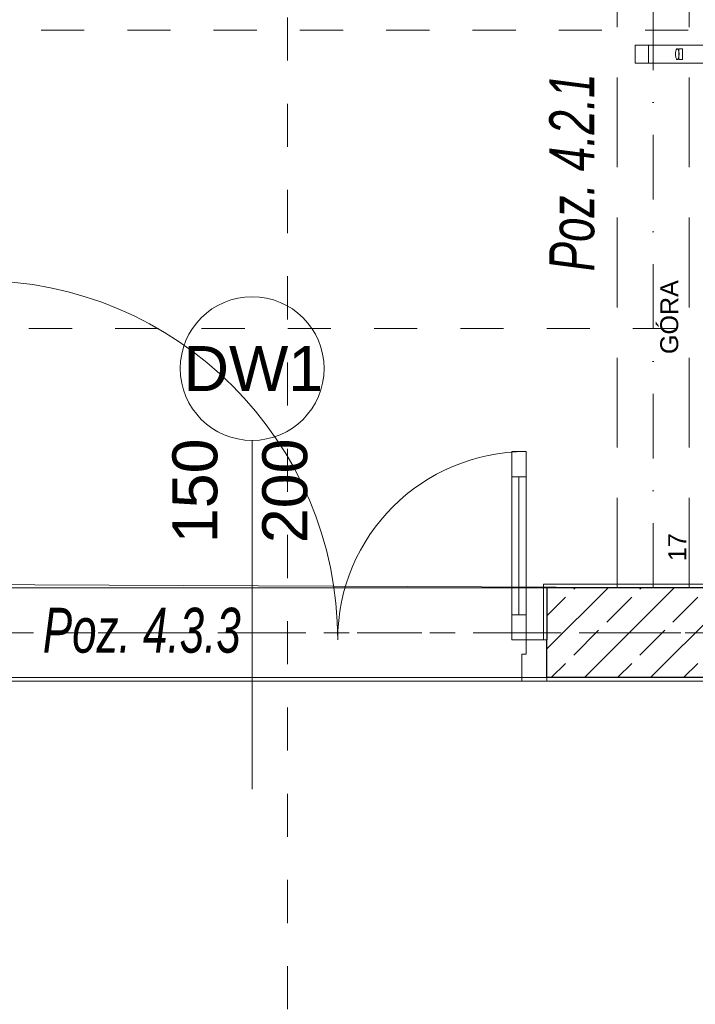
# Model space of a CAD drawing. Header units: millimetres. Extents: x -52968 to 399385, y -141133 to 110561.
# Tile 60 of 146: x 72504 to 74383, y -108477 to -105737. Entities that reach past the tile are written whole.
import ezdxf

# ---------------------------------------------------------------- set-up
doc = ezdxf.new("R2010")
doc.units = ezdxf.units.MM
for name, pattern in [('SIM-Wegliniec-21.07.2025-Parter$0$Kropki i Kreski', [360, 180, -90, 0, -90]), ('SIM-Wegliniec-21.07.2025-Parter$0$Przerywana', [240, 120, -120]), ('SIM-Wegliniec-21.07.2025-Parter$0$Przerywana długa', [390, 250, -140]), ('SIM-Wegliniec-21.07.2025-Parter$0$Przerywana podwójnie', [295, 125, -50, 70, -50])]:
    doc.linetypes.add(name, pattern=pattern)
doc.layers.add('_xref', color=250, linetype='Continuous')
for name, color, linetype, lineweight in [('SIM-Wegliniec-21.07.2025-Parter$0$A-Przekroje-PB_Nr_pióra__5', 250, 'Continuous', 0), ('SIM-Wegliniec-21.07.2025-Parter$0$A-Przekroje_Nr_pióra__5', 250, 'Continuous', 0), ('SIM-Wegliniec-21.07.2025-Parter$0$Nowe_A-Balustrady-Schody_Nr_pióra__11', 250, 'Continuous', 0), ('SIM-Wegliniec-21.07.2025-Parter$0$Nowe_A-Balustrady-Schody_Nr_pióra__91', 250, 'Continuous', 0), ('SIM-Wegliniec-21.07.2025-Parter$0$Nowe_A-Belki-Wieniec_Nr_pióra__69', 250, 'Continuous', 0), ('SIM-Wegliniec-21.07.2025-Parter$0$Nowe_A-Belki-Wieniec_Nr_pióra__90', 250, 'Continuous', 0), ('SIM-Wegliniec-21.07.2025-Parter$0$Nowe_A-Konstrukcja Opis_Nr_pióra__58', 250, 'Continuous', 0), ('SIM-Wegliniec-21.07.2025-Parter$0$Nowe_A-Osi_Nr_pióra__20', 250, 'Continuous', 0), ('SIM-Wegliniec-21.07.2025-Parter$0$Nowe_A-Posadzki_Nr_pióra__89', 250, 'Continuous', 0), ('SIM-Wegliniec-21.07.2025-Parter$0$Nowe_A-Schody _Nr_pióra__71', 250, 'Continuous', 0), ('SIM-Wegliniec-21.07.2025-Parter$0$Nowe_A-Strefy-Parter_Nr_pióra__94', 250, 'Continuous', 0), ('SIM-Wegliniec-21.07.2025-Parter$0$Nowe_A-Ściany-Wewnętrzne', 250, 'Continuous', 0), ('SIM-Wegliniec-21.07.2025-Parter$0$Nowe_A-Ściany-Wewnętrzne_Nr_pióra__27', 250, 'Continuous', 0), ('SIM-Wegliniec-21.07.2025-Parter$0$Nowe_A-Ściany-Wewnętrzne_Nr_pióra__47', 250, 'Continuous', 0), ('SIM-Wegliniec-21.07.2025-Parter$0$Nowe_Drzwi Archicad_Nr_pióra__23', 250, 'Continuous', 0), ('SIM-Wegliniec-21.07.2025-Parter$0$Nowe_Drzwi Archicad_Nr_pióra__27', 250, 'Continuous', 0), ('SIM-Wegliniec-21.07.2025-Parter$0$Nowe_Drzwi Archicad_Nr_pióra__3', 250, 'Continuous', 0), ('SIM-Wegliniec-21.07.2025-Parter$0$Nowe_Drzwi Archicad_Nr_pióra__47', 250, 'Continuous', 0), ('SIM-Wegliniec-21.07.2025-Parter$0$Nowe_Znaczniki drzwi Archicada_Nr_pióra__2', 250, 'Continuous', 0), ('SIM-Wegliniec-21.07.2025-Parter$0$Nowe_Znaczniki drzwi Archicada_Nr_pióra__45', 250, 'Continuous', 0), ('SIM-Wegliniec-21.07.2025-Parter$0$Nowe_Znaczniki drzwi Archicada_Nr_pióra__7', 250, 'Continuous', 0)]:
    doc.layers.add(name, color=color, linetype=linetype, lineweight=lineweight)
doc.styles.add('SIM-Wegliniec-21.07.2025-Parter$0$STYL_AUTOMATYCZNY_1', font='arial.ttf')
doc.styles.add('SIM-Wegliniec-21.07.2025-Parter$0$STYL_AUTOMATYCZNY_6', font='arial.ttf', dxfattribs={"width": 0.7})
pattern_1 = [(0, (0, 0), (0, 86.60254), [0, -50]), (0, (25, 43.3), (0, 86.60254), [0, -50])]

# ---------------------------------------------------------------- blocks, each defined once
blk = doc.blocks.new('SIM-Wegliniec-21.07.2025-Parter')
at = {"layer": 'SIM-Wegliniec-21.07.2025-Parter$0$Nowe_A-Ściany-Wewnętrzne', "linetype": 'Continuous', "lineweight": 0, "true_color": 0x000000}
h = blk.add_hatch(dxfattribs=at)
h.set_pattern_fill('Tynk', color=18, style=0, pattern_type=2)
h.set_pattern_definition(pattern_1)
h.paths.add_polyline_path([(73960.1, -107307.6), (73960.1, -107462.6), (73970.1, -107462.6), (73970.1, -107317.6), (73970.1, -107307.6)])
h = blk.add_hatch(dxfattribs=at)
h.set_pattern_fill('Tynk', color=18, style=0, pattern_type=2)
h.set_pattern_definition(pattern_1)
h.paths.add_polyline_path([(73970.1, -107307.6), (73970.1, -107317.6), (77870.1, -107317.6), (77870.1, -107307.6)])
at = {"layer": 'SIM-Wegliniec-21.07.2025-Parter$0$Nowe_A-Ściany-Wewnętrzne', "linetype": 'Continuous', "lineweight": 0}
h = blk.add_hatch(dxfattribs=at)
h.set_pattern_fill('Beton_zbrojony', color=256, style=0, pattern_type=2)
h.set_pattern_definition([(45, (0, 0), (-91.92388, 91.92388), []), (45, (-45.96, 45.96), (-91.92388, 91.92388), [97.5, -32.5])])
h.paths.add_polyline_path([(73970.1, -107317.6), (73970.1, -107462.6), (73970.1, -107567.6), (77870.1, -107567.6), (77870.1, -107317.6)])
at = {"layer": 'SIM-Wegliniec-21.07.2025-Parter$0$Nowe_A-Ściany-Wewnętrzne', "linetype": 'Continuous', "lineweight": 0, "true_color": 0x000000}
h = blk.add_hatch(dxfattribs=at)
h.set_pattern_fill('Tynk', color=18, style=0, pattern_type=2)
h.set_pattern_definition(pattern_1)
h.paths.add_polyline_path([(73970.1, -107567.6), (73970.1, -107577.6), (77870.1, -107577.6), (77870.1, -107567.6)])
at = {"layer": 'SIM-Wegliniec-21.07.2025-Parter$0$A-Przekroje-PB_Nr_pióra__5', "linetype": 'SIM-Wegliniec-21.07.2025-Parter$0$Przerywana', "lineweight": 13}
for p, q in [((73248, -94450.6), (73248, -119323.8)), ((62449.3, -106596.2), (93776.2, -106596.2))]:
    blk.add_line(p, q, dxfattribs=at)
at = {"layer": 'SIM-Wegliniec-21.07.2025-Parter$0$A-Przekroje_Nr_pióra__5', "linetype": 'SIM-Wegliniec-21.07.2025-Parter$0$Przerywana', "lineweight": 13}
blk.add_line((60083, -105766), (93169.8, -105766), dxfattribs=at)
at = {"layer": 'SIM-Wegliniec-21.07.2025-Parter$0$Nowe_A-Balustrady-Schody_Nr_pióra__11', "linetype": 'Continuous', "lineweight": 13, "flags": 128}
for points in [[(74332.4, -105817.6), (74331.5, -105817.8), (74330.7, -105818.5), (74329.9, -105819.6), (74329.2, -105821.1), (74328.6, -105823), (74328.1, -105825.1), (74327.7, -105827.5), (74327.5, -105830), (74327.4, -105832.6), (74327.5, -105835.2), (74327.7, -105837.7), (74328.1, -105840.1), (74328.6, -105842.2), (74329.2, -105844.1), (74329.9, -105845.6), (74330.7, -105846.7), (74331.5, -105847.4), (74332.4, -105847.6), (74333.3, -105847.4), (74334.1, -105846.7), (74334.9, -105845.6), (74335.6, -105844.1), (74336.2, -105842.2), (74336.7, -105840.1), (74337.1, -105837.7), (74337.3, -105835.2), (74337.4, -105832.6), (74337.3, -105830), (74337.1, -105827.5), (74336.7, -105825.1), (74336.2, -105823), (74335.6, -105821.1), (74334.9, -105819.6), (74334.1, -105818.5), (74333.3, -105817.8)], [(74346.8, -105847.6), (74346.8, -105817.6), (74336.8, -105817.6), (74336.8, -105847.6)]]:
    blk.add_lwpolyline(points, close=True, dxfattribs=at)
at = {"layer": 'SIM-Wegliniec-21.07.2025-Parter$0$Nowe_A-Balustrady-Schody_Nr_pióra__91', "linetype": 'Continuous', "lineweight": 13}
for p, q in [((74232.4, -105807.6), (74215.2, -105807.6)), ((74215.2, -105807.6), (74215.2, -105857.6)), ((76420.1, -105807.6), (74232.4, -105807.6)), ((74215.2, -105857.6), (74232.4, -105857.6)), ((74232.4, -105857.6), (76420.1, -105857.6))]:
    blk.add_line(p, q, dxfattribs=at)
at = {"layer": 'SIM-Wegliniec-21.07.2025-Parter$0$Nowe_A-Balustrady-Schody_Nr_pióra__91', "linetype": 'Continuous', "lineweight": 13, "flags": 128}
blk.add_lwpolyline([(76400.1, -105857.6), (76400.1, -105807.6), (74252.4, -105807.6), (74252.4, -105857.6)], close=True, dxfattribs=at)
at = {"layer": 'SIM-Wegliniec-21.07.2025-Parter$0$Nowe_A-Belki-Wieniec_Nr_pióra__69', "linetype": 'SIM-Wegliniec-21.07.2025-Parter$0$Kropki i Kreski', "lineweight": 13}
for p, q in [((74265.1, -107317.6), (74265.1, -104197.6)), ((85505.1, -107442.6), (70505.1, -107442.6))]:
    blk.add_line(p, q, dxfattribs=at)
at = {"layer": 'SIM-Wegliniec-21.07.2025-Parter$0$Nowe_A-Belki-Wieniec_Nr_pióra__90', "linetype": 'SIM-Wegliniec-21.07.2025-Parter$0$Przerywana długa', "lineweight": 13}
for p, q in [((74165.1, -107317.6), (74165.1, -104197.6)), ((74365.1, -107317.6), (74365.1, -104197.6)), ((80240.1, -107317.6), (72130.1, -107317.6)), ((74365.1, -107317.6), (74165.1, -107317.6)), ((85380.1, -107567.6), (70630.1, -107567.6))]:
    blk.add_line(p, q, dxfattribs=at)
at = {"layer": 'SIM-Wegliniec-21.07.2025-Parter$0$Nowe_A-Osi_Nr_pióra__20', "linetype": 'SIM-Wegliniec-21.07.2025-Parter$0$Przerywana podwójnie', "lineweight": 13}
blk.add_line((63144.7, -107442.6), (90961.9, -107442.6), dxfattribs=at)
at = {"layer": 'SIM-Wegliniec-21.07.2025-Parter$0$Nowe_A-Posadzki_Nr_pióra__89', "linetype": 'Continuous', "lineweight": 13, "flags": 128}
for points in [[(72130.1, -107317.6), (83880.1, -107317.6), (83880.1, -99177.6), (72130.1, -99177.6)], [(70630.1, -109417.6), (85380.1, -109417.6), (85380.1, -107567.6), (70630.1, -107567.6)]]:
    blk.add_lwpolyline(points, close=True, dxfattribs=at)
at = {"layer": 'SIM-Wegliniec-21.07.2025-Parter$0$Nowe_A-Strefy-Parter_Nr_pióra__94', "linetype": 'Continuous', "lineweight": 13, "flags": 128}
for points in [[(72140.1, -102217.6), (72130.1, -107307.6), (74410.1, -107317.6), (74420.1, -105707.6), (74130.1, -105707.6), (74130.1, -103937.6), (75120.1, -103937.6), (75120.1, -102217.6)], [(70640.1, -107577.6), (70640.1, -109407.6), (85370.1, -109407.6), (85370.1, -107577.6)]]:
    blk.add_lwpolyline(points, close=True, dxfattribs=at)
at = {"layer": 'SIM-Wegliniec-21.07.2025-Parter$0$Nowe_A-Ściany-Wewnętrzne_Nr_pióra__27', "linetype": 'Continuous', "lineweight": 25}
for p, q in [((77870.1, -107317.6), (73970.1, -107317.6)), ((73970.1, -107317.6), (73970.1, -107462.6)), ((73970.1, -107567.6), (73970.1, -107462.6)), ((77870.1, -107567.6), (73970.1, -107567.6))]:
    blk.add_line(p, q, dxfattribs=at)
at = {"layer": 'SIM-Wegliniec-21.07.2025-Parter$0$Nowe_A-Ściany-Wewnętrzne_Nr_pióra__47', "linetype": 'Continuous', "lineweight": 15}
for p, q in [((73960.1, -107462.6), (73960.1, -107307.6)), ((73970.1, -107307.6), (73960.1, -107307.6)), ((73970.1, -107462.6), (73960.1, -107462.6))]:
    blk.add_line(p, q, dxfattribs=at)
at = {"layer": 'SIM-Wegliniec-21.07.2025-Parter$0$Nowe_A-Ściany-Wewnętrzne_Nr_pióra__47', "linetype": 'Continuous', "lineweight": 15, "flags": 128}
for points in [[(77870.1, -107307.6), (73970.1, -107307.6)], [(73970.1, -107577.6), (77870.1, -107577.6)]]:
    blk.add_lwpolyline(points, dxfattribs=at)
at = {"layer": 'SIM-Wegliniec-21.07.2025-Parter$0$Nowe_Drzwi Archicad_Nr_pióra__23', "linetype": 'Continuous', "lineweight": 15}
for p, q in [((73912.1, -107502.6), (73912.1, -107462.6)), ((73912.1, -107462.6), (73970.1, -107462.6)), ((73970.1, -107462.6), (73970.1, -107577.6)), ((73900.1, -107577.6), (73900.1, -107502.6)), ((73900.1, -107502.6), (73912.1, -107502.6)), ((73970.1, -107577.6), (73900.1, -107577.6))]:
    blk.add_line(p, q, dxfattribs=at)
at = {"layer": 'SIM-Wegliniec-21.07.2025-Parter$0$Nowe_Drzwi Archicad_Nr_pióra__27', "linetype": 'Continuous', "lineweight": 25}
blk.add_line((73970.1, -107567.6), (73970.1, -107462.6), dxfattribs=at)
blk.add_line((73970.1, -107567.6), (73970.1, -107462.6), dxfattribs=at)
at = {"layer": 'SIM-Wegliniec-21.07.2025-Parter$0$Nowe_Drzwi Archicad_Nr_pióra__3', "linetype": 'Continuous', "lineweight": 13}
for p, q in [((73872.1, -107008.6), (73872.1, -106938.6)), ((73872.1, -106938.6), (73912.1, -106938.6)), ((73912.1, -106938.6), (73912.1, -107008.6)), ((73872.1, -107392.6), (73872.1, -107008.6)), ((73872.1, -107008.6), (73892.1, -107008.6)), ((73912.1, -107008.6), (73872.1, -107008.6)), ((73892.1, -107392.6), (73892.1, -107008.6)), ((73892.1, -107008.6), (73912.1, -107008.6)), ((73892.1, -107008.6), (73892.1, -107392.6)), ((73892.1, -107008.6), (73892.1, -107392.6)), ((73912.1, -107008.6), (73912.1, -107392.6)), ((73892.1, -107392.6), (73872.1, -107392.6)), ((73872.1, -107462.6), (73872.1, -107392.6)), ((73872.1, -107392.6), (73912.1, -107392.6)), ((73912.1, -107392.6), (73892.1, -107392.6)), ((73912.1, -107392.6), (73912.1, -107462.6)), ((73912.1, -107462.6), (73872.1, -107462.6))]:
    blk.add_line(p, q, dxfattribs=at)
for centre, radius, start, end in [((72388.1, -107462.6), 1000, 0, 90), ((73912.1, -107462.6), 524, 90, 180)]:
    blk.add_arc(centre, radius, start, end, dxfattribs=at)
at = {"layer": 'SIM-Wegliniec-21.07.2025-Parter$0$Nowe_Drzwi Archicad_Nr_pióra__47', "linetype": 'Continuous', "lineweight": 15}
for p in [(73970.1, -107307.6), (73960.1, -107462.6)]:
    blk.add_line(p, (73960.1, -107307.6), dxfattribs=at)
at = {"layer": 'SIM-Wegliniec-21.07.2025-Parter$0$Nowe_Znaczniki drzwi Archicada_Nr_pióra__2', "linetype": 'Continuous', "lineweight": 13, "flags": 128}
blk.add_lwpolyline([(73350.1, -106707.6, 1), (72950.1, -106707.6, 1)], format="xyb", close=True, dxfattribs=at)
at = {"layer": 'SIM-Wegliniec-21.07.2025-Parter$0$Nowe_Znaczniki drzwi Archicada_Nr_pióra__45', "linetype": 'Continuous', "lineweight": 15}
blk.add_line((73150.1, -106907.6), (73150.1, -107877.6), dxfattribs=at)
at = {"layer": 'SIM-Wegliniec-21.07.2025-Parter$0$Nowe_A-Konstrukcja Opis_Nr_pióra__58', "linetype": 'Continuous', "lineweight": 13, "insert": (74103.3, -106436.8), "char_height": 125, "attachment_point": 7, "rotation": 90, "style": 'SIM-Wegliniec-21.07.2025-Parter$0$STYL_AUTOMATYCZNY_6'}
blk.add_mtext('\\A1;{\\pql;\\fArial|b0|i1|c238|p0;\\W0.700000;Poz. 4.2.1}', dxfattribs=at)
at = {"layer": 'SIM-Wegliniec-21.07.2025-Parter$0$Nowe_A-Konstrukcja Opis_Nr_pióra__58', "linetype": 'Continuous', "lineweight": 13, "insert": (72567.9, -107500), "char_height": 125, "attachment_point": 7, "style": 'SIM-Wegliniec-21.07.2025-Parter$0$STYL_AUTOMATYCZNY_6'}
blk.add_mtext('\\A1;{\\pql;\\fArial|b0|i1|c238|p0;\\W0.700000;Poz. 4.3.3}', dxfattribs=at)
at = {"layer": 'SIM-Wegliniec-21.07.2025-Parter$0$Nowe_A-Schody _Nr_pióra__71', "lineweight": 13, "char_height": 50, "attachment_point": 6, "rotation": 90, "style": 'SIM-Wegliniec-21.07.2025-Parter$0$STYL_AUTOMATYCZNY_1'}
for s, insert in [('\\A1;{\\pqr;\\fArial|b0|i0|c238|p0;\\W1.000000;GÓRA}', (74310.5, -106461.6)), ('\\A1;{\\pqr;\\fArial|b0|i0|c238|p0;\\W1.000000;17}', (74332.2, -107165.8))]:
    blk.add_mtext(s, dxfattribs=dict(at, insert=insert))
at = {"layer": 'SIM-Wegliniec-21.07.2025-Parter$0$Nowe_Znaczniki drzwi Archicada_Nr_pióra__7', "lineweight": 13, "char_height": 125, "attachment_point": 7, "rotation": 90, "style": 'SIM-Wegliniec-21.07.2025-Parter$0$STYL_AUTOMATYCZNY_1'}
for s, insert in [('\\A1;{\\pql;\\pt0;\\fArial|b0|i0|c238|p0;\\W1.000000;150\\fArial|b0|i0|c238|p0;\\W1.000000;\\A1{\\H.66x;\\S^  ;}\\fArial|b0|i0|c238|p0;\\W1.000000;\\fArial|b0|i0|c238|p0;\\W1.000000;}', (73089.7, -107193.6)), ('\\A1;{\\pql;\\pt0;\\fArial|b0|i0|c238|p0;\\W1.000000;200\\fArial|b0|i0|c238|p0;\\W1.000000;\\A1{\\H.66x;\\S^  ;}\\fArial|b0|i0|c238|p0;\\W1.000000;\\fArial|b0|i0|c238|p0;\\W1.000000;}', (73339.7, -107193.6))]:
    blk.add_mtext(s, dxfattribs=dict(at, insert=insert))
at = {"layer": 'SIM-Wegliniec-21.07.2025-Parter$0$Nowe_Znaczniki drzwi Archicada_Nr_pióra__7', "lineweight": 13, "insert": (72959.6, -106770.1), "char_height": 125, "attachment_point": 7, "style": 'SIM-Wegliniec-21.07.2025-Parter$0$STYL_AUTOMATYCZNY_1'}
blk.add_mtext('\\A1;{\\pql;\\pt0;\\fArial|b0|i0|c238|p0;\\W1.000000;DW1\\fArial|b0|i0|c238|p0;\\W1.000000;\\fArial|b0|i0|c238|p0;\\W1.000000;\\fArial|b0|i0|c238|p0;\\W1.000000;}', dxfattribs=at)

msp = doc.modelspace()

# ---------------------------------------------------------------- block references
at = {"layer": '_xref'}
msp.add_blockref('SIM-Wegliniec-21.07.2025-Parter', (0, 0), dxfattribs=at)

doc.saveas('drawing.dxf')
